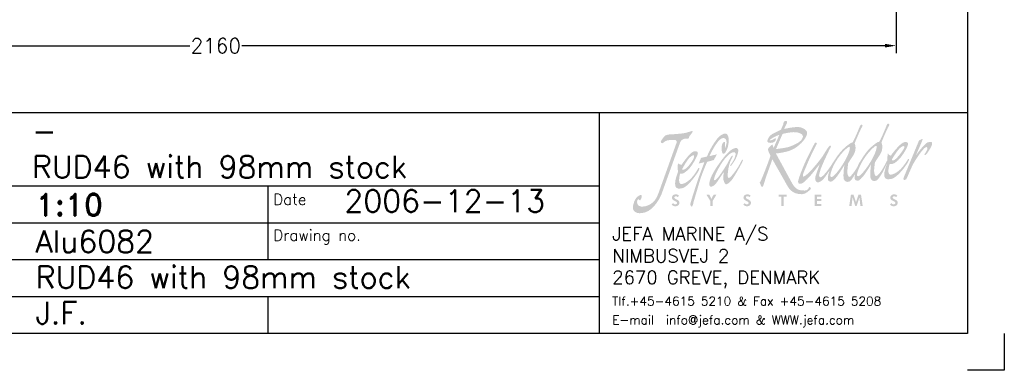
# Model space of a CAD drawing. Header units: millimetres. Extents: x -20098 to -16918, y -36937 to -34787.
# Tile 3 of 5: x -18255 to -16918, y -36937 to -36460. Entities that reach past the tile are written whole.
import ezdxf

# ---------------------------------------------------------------- set-up
doc = ezdxf.new("R2010")
doc.units = ezdxf.units.MM
doc.header["$LTSCALE"] = 25
doc.header["$PDMODE"] = 34
doc.header["$PDSIZE"] = 5
doc.layers.add('DIMS', color=7, linetype='Continuous', lineweight=15)
doc.layers.add('RAMME', color=7, linetype='Continuous')
doc.styles.add('ROMAND', font='romand')
doc.styles.add('ROMANS', font='romans')
doc.dimstyles.new('Text 20', dxfattribs={"dimtxt": 20, "dimasz": 15, "dimexe": 10, "dimexo": 0, "dimgap": 0, "dimtad": 0, "dimdsep": 46, "dimtxsty": 'ROMANS', "dimcen": 10, "dimazin": 2, "dimtfac": 0.65, "dimtofl": 0, "dimtmove": 0, "dimatfit": 0, "dimfxl": 0, "dimtolj": 1, "dimarcsym": 0})

# ---------------------------------------------------------------- blocks, each defined once
blk = doc.blocks.new('jefa rudder logo')
at = {"linetype": 'Continuous', "lineweight": 0}
h = blk.add_hatch(color=182, dxfattribs=at)
edge = h.paths.add_edge_path(flags=16)
edge.add_spline(control_points=[(28.95, 61.15), (29.14, 61.17), (28.95, 60.38), (28.38, 59.43), (28.38, 59.43), (27.82, 58.48), (27.17, 57.71), (26.92, 57.71), (26.92, 57.71), (26.68, 57.71), (26.86, 58.52), (27.42, 59.47), (27.42, 59.47), (27.98, 60.42), (28.79, 61.14), (28.95, 61.15)], knot_values=[0, 0, 0, 0, 0.25, 0.25, 0.25, 0.25, 0.5, 0.5, 0.5, 0.5, 0.75, 0.75, 0.75, 0.75, 1, 1, 1, 1], degree=3, periodic=0)
edge = h.paths.add_edge_path(flags=16)
edge.add_spline(control_points=[(29.95, 57.81), (30.2, 57.81), (30.85, 58.58), (31.41, 59.53), (31.41, 59.53), (31.98, 60.48), (32.17, 61.26), (31.98, 61.25), (31.98, 61.25), (31.82, 61.24), (31.03, 60.5), (30.47, 59.55), (30.47, 59.55), (30.32, 59.3), (29.53, 57.81), (29.95, 57.81)], knot_values=[0, 0, 0, 0, 0.25, 0.25, 0.25, 0.25, 0.5, 0.5, 0.5, 0.5, 0.75, 0.75, 0.75, 0.75, 1, 1, 1, 1], degree=3, periodic=0)
edge = h.paths.add_edge_path()
edge.add_spline(control_points=[(30.17, 59.44), (30.19, 59.47), (30.21, 59.51), (30.24, 59.56), (30.24, 59.56), (30.25, 59.59), (30.26, 59.6), (30.26, 59.6), (30.26, 59.6), (30.26, 59.6), (30.26, 59.6), (30.26, 59.6), (30.26, 59.6), (30.47, 59.95), (30.88, 60.56), (31.19, 60.88), (31.19, 60.88), (31.55, 61.25), (32.21, 61.78), (32.3, 61.69), (32.3, 61.69), (32.38, 61.59), (33.18, 63.56), (33.18, 63.56), (33.18, 63.56), (33.18, 63.56), (33.26, 63.81), (33.4, 63.75), (33.4, 63.75), (33.54, 63.68), (33.49, 63.57), (33.39, 63.43), (33.39, 63.43), (33.28, 63.29), (32.58, 61.64), (32.59, 61.62), (32.59, 61.62), (32.61, 61.61), (32.89, 60.96), (32.42, 60.24), (32.42, 60.24), (31.94, 59.53), (31.86, 59.38), (31.86, 59.38), (31.86, 59.38), (31.86, 59.38), (31.72, 58.51), (31.77, 58.23), (31.77, 58.23), (31.82, 57.96), (31.91, 57.78), (32.05, 57.85), (32.05, 57.85), (32.48, 58.06), (33.04, 59.22), (33.27, 59.65), (33.27, 59.65), (33.24, 59.9), (33.28, 60.12), (33.32, 60.39), (33.32, 60.39), (33.41, 60.27), (33.48, 60.19), (33.65, 60.14), (33.65, 60.14), (33.98, 60.61), (34.62, 61.36), (34.97, 61.58), (34.97, 61.58), (35.31, 61.79), (35.66, 61.7), (35.6, 61.41), (35.6, 61.41), (35.49, 60.85), (34.3, 58.95), (33.53, 59.19), (33.53, 59.19), (33.45, 59.05), (33.19, 57.98), (33.61, 57.99), (33.61, 57.99), (34.02, 58), (34.65, 58.39), (35.14, 59.06), (35.14, 59.06), (35.64, 59.73), (35.55, 59.77), (35.66, 59.77), (35.66, 59.77), (35.77, 59.78), (35.7, 59.57), (35.52, 59.28), (35.52, 59.28), (35.35, 59), (34.37, 57.6), (33.67, 57.49), (33.67, 57.49), (33, 57.36), (32.92, 57.66), (32.91, 57.99), (32.91, 57.99), (32.9, 58.29), (33.03, 58.74), (33.24, 59.26), (33.24, 59.26), (33.24, 59.26), (32.76, 58.31), (32.76, 58.31), (32.76, 58.31), (32.76, 58.31), (32.25, 57.4), (32, 57.31), (32, 57.31), (31.74, 57.22), (31.47, 57.27), (31.36, 57.59), (31.36, 57.59), (31.26, 57.9), (31.4, 59.26), (31.46, 59.22), (31.46, 59.22), (31.46, 59.22), (30.71, 57.97), (30.43, 57.69), (30.43, 57.69), (30.15, 57.41), (29.97, 57.16), (29.66, 57.37), (29.66, 57.37), (29.53, 57.45), (29.54, 57.72), (29.61, 58.05), (29.61, 58.05), (29.46, 57.78), (29.15, 57.28), (28.97, 57.21), (28.97, 57.21), (28.71, 57.12), (28.44, 57.17), (28.33, 57.49), (28.33, 57.49), (28.23, 57.8), (28.37, 59.15), (28.43, 59.12), (28.43, 59.12), (28.43, 59.12), (27.68, 57.87), (27.4, 57.59), (27.4, 57.59), (27.12, 57.31), (26.94, 57.06), (26.63, 57.26), (26.63, 57.26), (26.43, 57.4), (26.55, 57.97), (26.73, 58.48), (26.73, 58.48), (26.52, 58.15), (26.1, 57.53), (25.91, 57.37), (25.91, 57.37), (25.65, 57.15), (25.46, 57.09), (25.32, 57.13), (25.32, 57.13), (25.16, 57.18), (25.03, 57.48), (25.12, 57.77), (25.12, 57.77), (25.21, 58.06), (25.62, 59.21), (25.62, 59.21), (25.62, 59.21), (25.62, 59.21), (24.73, 58.05), (24.42, 57.72), (24.42, 57.72), (24.11, 57.39), (23.82, 57.11), (23.66, 57.03), (23.66, 57.03), (23.5, 56.95), (23.1, 56.84), (23.16, 57.23), (23.16, 57.23), (23.22, 57.62), (23.71, 58.82), (23.91, 59.28), (23.91, 59.28), (24.1, 59.73), (24.83, 61.17), (24.94, 61.36), (24.94, 61.36), (25.03, 61.52), (25.11, 61.79), (25.29, 61.51), (25.29, 61.51), (25.29, 61.51), (24.63, 60.24), (24.27, 59.38), (24.27, 59.38), (23.91, 58.51), (23.75, 58.16), (23.72, 58.02), (23.72, 58.02), (23.7, 57.88), (23.67, 57.75), (23.76, 57.77), (23.76, 57.77), (24.24, 57.87), (25.45, 59.42), (25.77, 59.84), (25.77, 59.84), (26.06, 60.24), (26.42, 60.88), (26.48, 60.94), (26.48, 60.94), (26.61, 61.1), (26.73, 61.36), (26.83, 61.27), (26.83, 61.27), (26.93, 61.2), (26.84, 61.07), (26.75, 60.91), (26.75, 60.91), (26.66, 60.75), (25.81, 58.96), (25.69, 58.53), (25.69, 58.53), (25.58, 58.13), (25.51, 57.96), (25.55, 57.83), (25.55, 57.83), (25.59, 57.7), (25.68, 57.56), (26.04, 57.92), (26.04, 57.92), (26.88, 58.79), (27.34, 59.93), (28.16, 60.78), (28.16, 60.78), (28.52, 61.15), (29.18, 61.68), (29.27, 61.59), (29.27, 61.59), (29.35, 61.5), (30.15, 63.46), (30.15, 63.46), (30.15, 63.46), (30.15, 63.46), (30.23, 63.71), (30.37, 63.65), (30.37, 63.65), (30.51, 63.58), (30.46, 63.47), (30.36, 63.33), (30.36, 63.33), (30.25, 63.19), (29.55, 61.54), (29.56, 61.52), (29.56, 61.52), (29.58, 61.51), (29.86, 60.86), (29.39, 60.14), (29.39, 60.14), (28.91, 59.43), (28.83, 59.28), (28.83, 59.28), (28.83, 59.28), (28.83, 59.28), (28.69, 58.41), (28.75, 58.12), (28.75, 58.12), (28.8, 57.84), (28.89, 57.68), (29.02, 57.75), (29.02, 57.75), (29.15, 57.82), (29.59, 58.39), (29.71, 58.6), (29.71, 58.6), (29.75, 58.66), (29.81, 58.77), (29.89, 58.91), (29.89, 58.91), (30.02, 59.23), (30.14, 59.46), (30.17, 59.44)], knot_values=[0, 0, 0, 0, 0.013889, 0.013889, 0.013889, 0.013889, 0.027778, 0.027778, 0.027778, 0.027778, 0.041667, 0.041667, 0.041667, 0.041667, 0.055556, 0.055556, 0.055556, 0.055556, 0.069444, 0.069444, 0.069444, 0.069444, 0.083333, 0.083333, 0.083333, 0.083333, 0.097222, 0.097222, 0.097222, 0.097222, 0.111111, 0.111111, 0.111111, 0.111111, 0.125, 0.125, 0.125, 0.125, 0.138889, 0.138889, 0.138889, 0.138889, 0.152778, 0.152778, 0.152778, 0.152778, 0.166667, 0.166667, 0.166667, 0.166667, 0.180556, 0.180556, 0.180556, 0.180556, 0.194444, 0.194444, 0.194444, 0.194444, 0.208333, 0.208333, 0.208333, 0.208333, 0.222222, 0.222222, 0.222222, 0.222222, 0.236111, 0.236111, 0.236111, 0.236111, 0.25, 0.25, 0.25, 0.25, 0.263889, 0.263889, 0.263889, 0.263889, 0.277778, 0.277778, 0.277778, 0.277778, 0.291667, 0.291667, 0.291667, 0.291667, 0.305556, 0.305556, 0.305556, 0.305556, 0.319444, 0.319444, 0.319444, 0.319444, 0.333333, 0.333333, 0.333333, 0.333333, 0.347222, 0.347222, 0.347222, 0.347222, 0.361111, 0.361111, 0.361111, 0.361111, 0.375, 0.375, 0.375, 0.375, 0.388889, 0.388889, 0.388889, 0.388889, 0.402778, 0.402778, 0.402778, 0.402778, 0.416667, 0.416667, 0.416667, 0.416667, 0.430556, 0.430556, 0.430556, 0.430556, 0.444444, 0.444444, 0.444444, 0.444444, 0.458333, 0.458333, 0.458333, 0.458333, 0.472222, 0.472222, 0.472222, 0.472222, 0.486111, 0.486111, 0.486111, 0.486111, 0.5, 0.5, 0.5, 0.5, 0.513889, 0.513889, 0.513889, 0.513889, 0.527778, 0.527778, 0.527778, 0.527778, 0.541667, 0.541667, 0.541667, 0.541667, 0.555556, 0.555556, 0.555556, 0.555556, 0.569444, 0.569444, 0.569444, 0.569444, 0.583333, 0.583333, 0.583333, 0.583333, 0.597222, 0.597222, 0.597222, 0.597222, 0.611111, 0.611111, 0.611111, 0.611111, 0.625, 0.625, 0.625, 0.625, 0.638889, 0.638889, 0.638889, 0.638889, 0.652778, 0.652778, 0.652778, 0.652778, 0.666667, 0.666667, 0.666667, 0.666667, 0.680556, 0.680556, 0.680556, 0.680556, 0.694444, 0.694444, 0.694444, 0.694444, 0.708333, 0.708333, 0.708333, 0.708333, 0.722222, 0.722222, 0.722222, 0.722222, 0.736111, 0.736111, 0.736111, 0.736111, 0.75, 0.75, 0.75, 0.75, 0.763889, 0.763889, 0.763889, 0.763889, 0.777778, 0.777778, 0.777778, 0.777778, 0.791667, 0.791667, 0.791667, 0.791667, 0.805556, 0.805556, 0.805556, 0.805556, 0.819444, 0.819444, 0.819444, 0.819444, 0.833333, 0.833333, 0.833333, 0.833333, 0.847222, 0.847222, 0.847222, 0.847222, 0.861111, 0.861111, 0.861111, 0.861111, 0.875, 0.875, 0.875, 0.875, 0.888889, 0.888889, 0.888889, 0.888889, 0.902778, 0.902778, 0.902778, 0.902778, 0.916667, 0.916667, 0.916667, 0.916667, 0.930556, 0.930556, 0.930556, 0.930556, 0.944444, 0.944444, 0.944444, 0.944444, 0.958333, 0.958333, 0.958333, 0.958333, 0.972222, 0.972222, 0.972222, 0.972222, 0.986111, 0.986111, 0.986111, 0.986111, 1, 1, 1, 1], degree=3, periodic=0)
edge = h.paths.add_edge_path(flags=16)
edge.add_spline(control_points=[(33.76, 59.68), (33.76, 59.68), (34.34, 60.7), (34.68, 61), (34.68, 61), (35.02, 61.3), (35.27, 61.33), (35.16, 61), (35.16, 61), (35.1, 60.83), (33.98, 59.18), (33.76, 59.68)], knot_values=[0, 0, 0, 0, 0.333333, 0.333333, 0.333333, 0.333333, 0.666667, 0.666667, 0.666667, 0.666667, 1, 1, 1, 1], degree=3, periodic=0)
edge = h.paths.add_edge_path()
edge.add_spline(control_points=[(21.22, 63.07), (21.22, 63.07), (21.49, 63.7), (21.49, 63.7), (21.49, 63.7), (21.49, 63.7), (21.5, 63.85), (21.54, 63.94), (21.54, 63.94), (21.59, 64.02), (21.74, 64.11), (21.8, 64.08), (21.8, 64.08), (21.86, 64.05), (21.98, 63.96), (21.9, 63.83), (21.9, 63.83), (21.82, 63.69), (21.58, 63.16), (21.58, 63.16), (21.58, 63.16), (21.58, 63.16), (22.98, 63.51), (23.49, 63.33), (23.49, 63.33), (24, 63.14), (24.37, 62.92), (24.07, 62.3), (24.07, 62.3), (23.76, 61.67), (22.93, 60.91), (22.08, 60.66), (22.08, 60.66), (21.22, 60.42), (20.65, 60.39), (20.65, 60.39), (20.65, 60.39), (20.65, 60.39), (22.46, 57.06), (22.46, 57.06), (22.46, 57.06), (22.87, 56.31), (23.26, 56.25), (23.51, 56.22), (23.51, 56.22), (23.78, 56.19), (24.11, 56.15), (24.26, 56.32), (24.26, 56.32), (24.36, 56.43), (24.36, 56.58), (24.45, 56.59), (24.45, 56.59), (24.53, 56.6), (24.68, 56.47), (24.57, 56.34), (24.57, 56.34), (24.47, 56.22), (24.02, 55.78), (23.63, 55.78), (23.63, 55.78), (23.24, 55.78), (22.47, 55.81), (21.98, 56.67), (21.98, 56.67), (21.98, 56.67), (20.25, 59.73), (20.25, 59.73), (20.25, 59.73), (20.25, 59.73), (19.48, 57.57), (19.48, 57.57), (19.48, 57.57), (19.48, 57.57), (19.32, 57.01), (19.26, 56.84), (19.26, 56.84), (19.2, 56.66), (19.12, 56.57), (19.04, 56.62), (19.04, 56.62), (18.96, 56.66), (18.92, 56.91), (18.87, 56.97), (18.87, 56.97), (18.82, 57.03), (18.77, 57.13), (18.86, 57.16), (18.86, 57.16), (18.96, 57.19), (20.08, 60.14), (20.04, 60.17), (20.04, 60.17), (19.98, 60.21), (19.7, 60.84), (19.74, 60.89), (19.74, 60.89), (19.89, 61.09), (20.06, 61.28), (20.26, 61.41), (20.26, 61.41), (20.29, 61.28), (20.34, 61.15), (20.4, 61.02), (20.4, 61.02), (20.4, 61.02), (21.04, 62.5), (21.04, 62.5), (21.04, 62.5), (21.04, 62.5), (20.52, 62.31), (20.36, 62.2), (20.36, 62.2), (20.2, 62.09), (19.93, 61.93), (19.94, 61.88), (19.94, 61.88), (19.96, 61.83), (20.21, 61.9), (20.35, 61.98), (20.35, 61.98), (20.5, 62.07), (20.63, 62.18), (20.65, 62.06), (20.65, 62.06), (20.66, 61.94), (20.58, 61.66), (20.25, 61.61), (20.25, 61.61), (19.92, 61.56), (19.73, 61.6), (19.69, 61.74), (19.69, 61.74), (19.65, 61.89), (19.85, 62.37), (20.22, 62.58), (20.22, 62.58), (20.6, 62.78), (21.22, 63.07), (21.22, 63.07)], knot_values=[0, 0, 0, 0, 0.028571, 0.028571, 0.028571, 0.028571, 0.057143, 0.057143, 0.057143, 0.057143, 0.085714, 0.085714, 0.085714, 0.085714, 0.114286, 0.114286, 0.114286, 0.114286, 0.142857, 0.142857, 0.142857, 0.142857, 0.171429, 0.171429, 0.171429, 0.171429, 0.2, 0.2, 0.2, 0.2, 0.228571, 0.228571, 0.228571, 0.228571, 0.257143, 0.257143, 0.257143, 0.257143, 0.285714, 0.285714, 0.285714, 0.285714, 0.314286, 0.314286, 0.314286, 0.314286, 0.342857, 0.342857, 0.342857, 0.342857, 0.371429, 0.371429, 0.371429, 0.371429, 0.4, 0.4, 0.4, 0.4, 0.428571, 0.428571, 0.428571, 0.428571, 0.457143, 0.457143, 0.457143, 0.457143, 0.485714, 0.485714, 0.485714, 0.485714, 0.514286, 0.514286, 0.514286, 0.514286, 0.542857, 0.542857, 0.542857, 0.542857, 0.571429, 0.571429, 0.571429, 0.571429, 0.6, 0.6, 0.6, 0.6, 0.628571, 0.628571, 0.628571, 0.628571, 0.657143, 0.657143, 0.657143, 0.657143, 0.685714, 0.685714, 0.685714, 0.685714, 0.714286, 0.714286, 0.714286, 0.714286, 0.742857, 0.742857, 0.742857, 0.742857, 0.771429, 0.771429, 0.771429, 0.771429, 0.8, 0.8, 0.8, 0.8, 0.828571, 0.828571, 0.828571, 0.828571, 0.857143, 0.857143, 0.857143, 0.857143, 0.885714, 0.885714, 0.885714, 0.885714, 0.914286, 0.914286, 0.914286, 0.914286, 0.942857, 0.942857, 0.942857, 0.942857, 0.971429, 0.971429, 0.971429, 0.971429, 1, 1, 1, 1], degree=3, periodic=0)
edge = h.paths.add_edge_path(flags=16)
edge.add_spline(control_points=[(20.66, 60.88), (20.66, 60.88), (21.4, 62.59), (21.4, 62.59), (21.4, 62.59), (21.41, 62.62), (22.63, 62.91), (23.11, 62.76), (23.11, 62.76), (23.59, 62.61), (23.86, 62.47), (23.61, 62.02), (23.61, 62.02), (23.36, 61.57), (22.26, 61.15), (21.92, 61.08), (21.92, 61.08), (21.57, 61), (20.66, 60.88), (20.66, 60.88)], knot_values=[0, 0, 0, 0, 0.2, 0.2, 0.2, 0.2, 0.4, 0.4, 0.4, 0.4, 0.6, 0.6, 0.6, 0.6, 0.8, 0.8, 0.8, 0.8, 1, 1, 1, 1], degree=3, periodic=0)
edge = h.paths.add_edge_path()
edge.add_spline(control_points=[(35.1, 57.64), (35.1, 57.64), (36.84, 61.85), (36.84, 61.85), (36.84, 61.85), (36.84, 61.85), (37.15, 62.02), (37.15, 62.02), (37.15, 62.02), (37.15, 62.02), (37.29, 62.1), (37.25, 61.96), (37.25, 61.96), (37.21, 61.81), (36.48, 60.16), (36.48, 60.16), (36.48, 60.16), (36.48, 60.16), (37.44, 61.49), (37.79, 61.63), (37.79, 61.63), (38.16, 61.77), (38.4, 61.75), (38.32, 61.42), (38.32, 61.42), (38.24, 61.09), (37.69, 60.27), (37.6, 60.23), (37.6, 60.23), (37.51, 60.18), (37.44, 60.28), (37.44, 60.28), (37.44, 60.28), (37.44, 60.28), (37.63, 60.53), (37.68, 60.65), (37.68, 60.65), (37.73, 60.75), (37.82, 60.94), (37.8, 61.02), (37.8, 61.02), (37.63, 61.67), (36.16, 59.2), (36.11, 59.07), (36.11, 59.07), (36.11, 59.07), (35.44, 57.54), (35.44, 57.54), (35.44, 57.54), (35.37, 57.4), (35.17, 57.37), (35.12, 57.4), (35.12, 57.4), (35.06, 57.43), (35.07, 57.57), (35.1, 57.64)], knot_values=[0, 0, 0, 0, 0.071429, 0.071429, 0.071429, 0.071429, 0.142857, 0.142857, 0.142857, 0.142857, 0.214286, 0.214286, 0.214286, 0.214286, 0.285714, 0.285714, 0.285714, 0.285714, 0.357143, 0.357143, 0.357143, 0.357143, 0.428571, 0.428571, 0.428571, 0.428571, 0.5, 0.5, 0.5, 0.5, 0.571429, 0.571429, 0.571429, 0.571429, 0.642857, 0.642857, 0.642857, 0.642857, 0.714286, 0.714286, 0.714286, 0.714286, 0.785714, 0.785714, 0.785714, 0.785714, 0.857143, 0.857143, 0.857143, 0.857143, 0.928571, 0.928571, 0.928571, 0.928571, 1, 1, 1, 1], degree=3, periodic=0)
edge = h.paths.add_edge_path()
edge.add_spline(control_points=[(15.66, 59.3), (15.95, 59.7), (16.32, 60.53), (15.9, 60.53), (15.9, 60.53), (15.68, 60.54), (15.15, 60.31), (14.43, 59.16), (14.43, 59.16), (13.73, 58.01), (13.69, 57.64), (13.66, 57.51), (13.66, 57.51), (13.62, 57.38), (13.7, 57.26), (13.94, 57.49), (13.94, 57.49), (14.19, 57.72), (14.87, 58.76), (15.08, 59.11), (15.08, 59.11), (15.33, 59.52), (15.62, 60.24), (15.75, 60.12), (15.75, 60.12), (15.8, 60.06), (15.7, 59.89), (15.56, 59.63), (15.56, 59.63), (15.28, 59.1), (15.01, 57.4), (15.38, 57.63), (15.38, 57.63), (15.69, 57.82), (16.26, 58.64), (16.47, 59.02), (16.47, 59.02), (16.68, 59.4), (16.78, 59.6), (16.78, 59.6), (16.78, 59.6), (16.78, 59.6), (17.01, 59.88), (16.91, 59.57), (16.91, 59.57), (16.8, 59.26), (15.86, 57.61), (15.64, 57.36), (15.64, 57.36), (15.41, 57.1), (15.13, 56.87), (14.99, 56.9), (14.99, 56.9), (14.84, 56.93), (14.69, 57.34), (14.7, 57.63), (14.7, 57.63), (14.72, 57.92), (14.74, 58.28), (14.74, 58.28), (14.74, 58.28), (14.74, 58.28), (14.19, 57.42), (13.91, 57.04), (13.91, 57.04), (13.64, 56.65), (13.22, 56.5), (13.15, 56.73), (13.15, 56.73), (13.09, 56.95), (13.07, 57.5), (13.88, 58.73), (13.88, 58.73), (14.69, 59.96), (15.35, 60.7), (15.77, 60.9), (15.77, 60.9), (16.19, 61.1), (16.36, 61.01), (16.39, 60.78), (16.39, 60.78), (16.43, 60.55), (16.23, 59.95), (15.94, 59.5), (15.94, 59.5), (15.64, 59.05), (15.58, 58.97), (15.5, 58.96), (15.5, 58.96), (15.39, 58.95), (15.6, 59.22), (15.66, 59.3)], knot_values=[0, 0, 0, 0, 0.043478, 0.043478, 0.043478, 0.043478, 0.086957, 0.086957, 0.086957, 0.086957, 0.130435, 0.130435, 0.130435, 0.130435, 0.173913, 0.173913, 0.173913, 0.173913, 0.217391, 0.217391, 0.217391, 0.217391, 0.26087, 0.26087, 0.26087, 0.26087, 0.304348, 0.304348, 0.304348, 0.304348, 0.347826, 0.347826, 0.347826, 0.347826, 0.391304, 0.391304, 0.391304, 0.391304, 0.434783, 0.434783, 0.434783, 0.434783, 0.478261, 0.478261, 0.478261, 0.478261, 0.521739, 0.521739, 0.521739, 0.521739, 0.565217, 0.565217, 0.565217, 0.565217, 0.608696, 0.608696, 0.608696, 0.608696, 0.652174, 0.652174, 0.652174, 0.652174, 0.695652, 0.695652, 0.695652, 0.695652, 0.73913, 0.73913, 0.73913, 0.73913, 0.782609, 0.782609, 0.782609, 0.782609, 0.826087, 0.826087, 0.826087, 0.826087, 0.869565, 0.869565, 0.869565, 0.869565, 0.913043, 0.913043, 0.913043, 0.913043, 0.956522, 0.956522, 0.956522, 0.956522, 1, 1, 1, 1], degree=3, periodic=0)
edge = h.paths.add_edge_path()
edge.add_spline(control_points=[(12.85, 60.04), (13.2, 60.9), (13.7, 61.67), (14, 62.04), (14, 62.04), (14.29, 62.42), (14.81, 62.77), (15.09, 62.59), (15.09, 62.59), (15.37, 62.4), (15.38, 61.54), (15.15, 60.94), (15.15, 60.94), (14.91, 60.34), (14.8, 60.37), (14.69, 60.35), (14.69, 60.35), (14.57, 60.33), (14.47, 60.85), (14.5, 61.1), (14.5, 61.1), (14.54, 61.36), (14.61, 61.63), (14.78, 61.69), (14.78, 61.69), (14.95, 61.74), (14.91, 61.56), (14.88, 61.36), (14.88, 61.36), (14.86, 61.16), (14.9, 60.98), (14.9, 60.98), (14.9, 60.98), (14.9, 60.98), (15.13, 61.52), (15.06, 61.82), (15.06, 61.82), (14.99, 62.12), (14.66, 62.33), (14.19, 61.83), (14.19, 61.83), (13.73, 61.32), (13.37, 60.56), (13.13, 60.09), (13.13, 60.09), (13.13, 60.09), (13.98, 60.29), (13.98, 60.29), (13.98, 60.29), (13.98, 60.29), (13.62, 59.64), (13.62, 59.64), (13.62, 59.64), (13.62, 59.64), (12.88, 59.45), (12.88, 59.45), (12.88, 59.45), (12.88, 59.45), (12.27, 58.12), (11.96, 57.01), (11.96, 57.01), (11.64, 55.9), (11.32, 54.88), (11.3, 54.74), (11.3, 54.74), (11.29, 54.59), (11.2, 54.36), (11.11, 54.38), (11.11, 54.38), (11.02, 54.4), (10.96, 54.53), (10.98, 54.71), (10.98, 54.71), (11, 54.9), (11.73, 57.12), (11.81, 57.38), (11.81, 57.38), (11.89, 57.64), (12.56, 59.4), (12.56, 59.4), (12.56, 59.4), (12.56, 59.4), (11.92, 59.25), (11.92, 59.25), (11.92, 59.25), (11.92, 59.25), (12.18, 59.89), (12.18, 59.89), (12.18, 59.89), (12.18, 59.89), (12.85, 60.04), (12.85, 60.04)], knot_values=[0, 0, 0, 0, 0.043478, 0.043478, 0.043478, 0.043478, 0.086957, 0.086957, 0.086957, 0.086957, 0.130435, 0.130435, 0.130435, 0.130435, 0.173913, 0.173913, 0.173913, 0.173913, 0.217391, 0.217391, 0.217391, 0.217391, 0.26087, 0.26087, 0.26087, 0.26087, 0.304348, 0.304348, 0.304348, 0.304348, 0.347826, 0.347826, 0.347826, 0.347826, 0.391304, 0.391304, 0.391304, 0.391304, 0.434783, 0.434783, 0.434783, 0.434783, 0.478261, 0.478261, 0.478261, 0.478261, 0.521739, 0.521739, 0.521739, 0.521739, 0.565217, 0.565217, 0.565217, 0.565217, 0.608696, 0.608696, 0.608696, 0.608696, 0.652174, 0.652174, 0.652174, 0.652174, 0.695652, 0.695652, 0.695652, 0.695652, 0.73913, 0.73913, 0.73913, 0.73913, 0.782609, 0.782609, 0.782609, 0.782609, 0.826087, 0.826087, 0.826087, 0.826087, 0.869565, 0.869565, 0.869565, 0.869565, 0.913043, 0.913043, 0.913043, 0.913043, 0.956522, 0.956522, 0.956522, 0.956522, 1, 1, 1, 1], degree=3, periodic=0)
edge = h.paths.add_edge_path()
edge.add_spline(control_points=[(9.58, 59.3), (9.66, 59.18), (9.8, 59.14), (9.97, 59.1), (9.97, 59.1), (10.29, 59.57), (10.84, 60.3), (11.18, 60.53), (11.18, 60.53), (11.51, 60.75), (11.87, 60.67), (11.82, 60.38), (11.82, 60.38), (11.77, 60.08), (11.12, 58.84), (10.6, 58.44), (10.6, 58.44), (10.35, 58.25), (10.16, 58.03), (9.83, 58.12), (9.83, 58.12), (9.75, 57.98), (9.53, 56.92), (9.95, 56.93), (9.95, 56.93), (10.36, 56.95), (10.97, 57.36), (11.44, 58.04), (11.44, 58.04), (11.91, 58.71), (11.83, 58.75), (11.94, 58.76), (11.94, 58.76), (12.04, 58.77), (11.99, 58.55), (11.82, 58.27), (11.82, 58.27), (11.64, 57.99), (10.69, 56.58), (10.03, 56.44), (10.03, 56.44), (9.36, 56.29), (9.27, 56.58), (9.25, 56.91), (9.25, 56.91), (9.23, 57.24), (9.36, 57.75), (9.59, 58.33), (9.59, 58.33), (9.5, 58.67), (9.53, 58.95), (9.58, 59.3)], knot_values=[0, 0, 0, 0, 0.076923, 0.076923, 0.076923, 0.076923, 0.153846, 0.153846, 0.153846, 0.153846, 0.230769, 0.230769, 0.230769, 0.230769, 0.307692, 0.307692, 0.307692, 0.307692, 0.384615, 0.384615, 0.384615, 0.384615, 0.461538, 0.461538, 0.461538, 0.461538, 0.538462, 0.538462, 0.538462, 0.538462, 0.615385, 0.615385, 0.615385, 0.615385, 0.692308, 0.692308, 0.692308, 0.692308, 0.769231, 0.769231, 0.769231, 0.769231, 0.846154, 0.846154, 0.846154, 0.846154, 0.923077, 0.923077, 0.923077, 0.923077, 1, 1, 1, 1], degree=3, periodic=0)
edge = h.paths.add_edge_path(flags=16)
edge.add_spline(control_points=[(10.04, 58.61), (10.04, 58.61), (10.58, 59.64), (10.91, 59.94), (10.91, 59.94), (11.24, 60.25), (11.49, 60.29), (11.39, 59.96), (11.39, 59.96), (11.3, 59.62), (10.7, 58.84), (10.46, 58.68), (10.46, 58.68), (10.27, 58.55), (10.1, 58.48), (10.04, 58.61)], knot_values=[0, 0, 0, 0, 0.25, 0.25, 0.25, 0.25, 0.5, 0.5, 0.5, 0.5, 0.75, 0.75, 0.75, 0.75, 1, 1, 1, 1], degree=3, periodic=0)
edge = h.paths.add_edge_path()
edge.add_spline(control_points=[(9.22, 61.93), (8.86, 61.89), (8.44, 61.96), (8.13, 61.77), (8.13, 61.77), (7.97, 61.68), (7.89, 61.56), (7.81, 61.55), (7.81, 61.55), (7.73, 61.54), (7.56, 61.67), (7.65, 61.79), (7.65, 61.79), (7.73, 61.92), (7.97, 62.3), (8.13, 62.41), (8.13, 62.41), (8.3, 62.51), (8.53, 62.54), (8.74, 62.55), (8.74, 62.55), (8.94, 62.55), (10.03, 62.63), (10.39, 62.71), (10.39, 62.71), (10.76, 62.8), (11.1, 62.92), (11.1, 62.92), (11.1, 62.92), (11.1, 62.92), (11.23, 63.01), (11.23, 62.87), (11.23, 62.87), (11.23, 62.73), (10.87, 62.39), (10.83, 62.27), (10.83, 62.27), (10.78, 62.15), (10.84, 62.04), (10.62, 62.08), (10.62, 62.08), (10.39, 62.11), (9.94, 62), (9.83, 61.68), (9.83, 61.68), (9.83, 61.68), (7.71, 55.78), (7.71, 55.78), (7.71, 55.78), (7.6, 55.46), (6.87, 54.01), (5.83, 53.71), (5.83, 53.71), (4.79, 53.42), (4.47, 53.92), (4.47, 54.26), (4.47, 54.26), (4.47, 54.6), (4.69, 55.24), (4.93, 55.45), (4.93, 55.45), (5.17, 55.67), (5.5, 55.8), (5.48, 55.55), (5.48, 55.55), (5.46, 55.31), (5.29, 54.96), (5.2, 55.11), (5.2, 55.11), (5.11, 55.27), (5.03, 55.21), (4.97, 55.06), (4.97, 55.06), (4.91, 54.92), (4.9, 54.41), (5.41, 54.38), (5.41, 54.38), (5.92, 54.34), (6.9, 54.58), (7.33, 55.79), (7.33, 55.79), (7.33, 55.79), (9.44, 61.68), (9.44, 61.68), (9.44, 61.68), (9.5, 61.83), (9.22, 61.93), (9.22, 61.93)], knot_values=[0, 0, 0, 0, 0.045455, 0.045455, 0.045455, 0.045455, 0.090909, 0.090909, 0.090909, 0.090909, 0.136364, 0.136364, 0.136364, 0.136364, 0.181818, 0.181818, 0.181818, 0.181818, 0.227273, 0.227273, 0.227273, 0.227273, 0.272727, 0.272727, 0.272727, 0.272727, 0.318182, 0.318182, 0.318182, 0.318182, 0.363636, 0.363636, 0.363636, 0.363636, 0.409091, 0.409091, 0.409091, 0.409091, 0.454545, 0.454545, 0.454545, 0.454545, 0.5, 0.5, 0.5, 0.5, 0.545455, 0.545455, 0.545455, 0.545455, 0.590909, 0.590909, 0.590909, 0.590909, 0.636364, 0.636364, 0.636364, 0.636364, 0.681818, 0.681818, 0.681818, 0.681818, 0.727273, 0.727273, 0.727273, 0.727273, 0.772727, 0.772727, 0.772727, 0.772727, 0.818182, 0.818182, 0.818182, 0.818182, 0.863636, 0.863636, 0.863636, 0.863636, 0.909091, 0.909091, 0.909091, 0.909091, 0.954545, 0.954545, 0.954545, 0.954545, 1, 1, 1, 1], degree=3, periodic=0)
h = blk.add_hatch(color=8, dxfattribs=at)
edge = h.paths.add_edge_path()
edge.add_spline(control_points=[(33.57, 54.61), (33.57, 54.61), (33.73, 54.78), (33.73, 54.78), (33.73, 54.78), (33.75, 54.73), (33.78, 54.7), (33.82, 54.67), (33.82, 54.67), (33.86, 54.64), (33.91, 54.63), (33.96, 54.63), (33.96, 54.63), (34.03, 54.63), (34.08, 54.65), (34.11, 54.68), (34.11, 54.68), (34.15, 54.71), (34.17, 54.75), (34.17, 54.8), (34.17, 54.8), (34.17, 54.86), (34.11, 54.92), (33.99, 54.98), (33.99, 54.98), (33.94, 55), (33.91, 55.01), (33.89, 55.03), (33.89, 55.03), (33.78, 55.08), (33.7, 55.14), (33.66, 55.2), (33.66, 55.2), (33.61, 55.25), (33.59, 55.32), (33.59, 55.4), (33.59, 55.4), (33.59, 55.5), (33.63, 55.59), (33.72, 55.66), (33.72, 55.66), (33.8, 55.73), (33.91, 55.76), (34.04, 55.76), (34.04, 55.76), (34.12, 55.76), (34.19, 55.75), (34.24, 55.72), (34.24, 55.72), (34.3, 55.69), (34.35, 55.65), (34.39, 55.59), (34.39, 55.59), (34.39, 55.59), (34.23, 55.44), (34.23, 55.44), (34.23, 55.44), (34.21, 55.47), (34.19, 55.5), (34.16, 55.52), (34.16, 55.52), (34.12, 55.54), (34.08, 55.55), (34.04, 55.55), (34.04, 55.55), (33.99, 55.55), (33.94, 55.53), (33.91, 55.51), (33.91, 55.51), (33.88, 55.48), (33.86, 55.44), (33.86, 55.4), (33.86, 55.4), (33.86, 55.33), (33.92, 55.27), (34.06, 55.21), (34.06, 55.21), (34.08, 55.2), (34.1, 55.2), (34.12, 55.19), (34.12, 55.19), (34.22, 55.14), (34.31, 55.08), (34.36, 55.02), (34.36, 55.02), (34.41, 54.96), (34.43, 54.89), (34.43, 54.81), (34.43, 54.81), (34.43, 54.69), (34.39, 54.59), (34.31, 54.52), (34.31, 54.52), (34.23, 54.45), (34.12, 54.41), (33.98, 54.41), (33.98, 54.41), (33.88, 54.41), (33.8, 54.43), (33.73, 54.47), (33.73, 54.47), (33.66, 54.5), (33.61, 54.55), (33.57, 54.61)], knot_values=[0, 0, 0, 0, 0.038462, 0.038462, 0.038462, 0.038462, 0.076923, 0.076923, 0.076923, 0.076923, 0.115385, 0.115385, 0.115385, 0.115385, 0.153846, 0.153846, 0.153846, 0.153846, 0.192308, 0.192308, 0.192308, 0.192308, 0.230769, 0.230769, 0.230769, 0.230769, 0.269231, 0.269231, 0.269231, 0.269231, 0.307692, 0.307692, 0.307692, 0.307692, 0.346154, 0.346154, 0.346154, 0.346154, 0.384615, 0.384615, 0.384615, 0.384615, 0.423077, 0.423077, 0.423077, 0.423077, 0.461538, 0.461538, 0.461538, 0.461538, 0.5, 0.5, 0.5, 0.5, 0.538462, 0.538462, 0.538462, 0.538462, 0.576923, 0.576923, 0.576923, 0.576923, 0.615385, 0.615385, 0.615385, 0.615385, 0.653846, 0.653846, 0.653846, 0.653846, 0.692308, 0.692308, 0.692308, 0.692308, 0.730769, 0.730769, 0.730769, 0.730769, 0.769231, 0.769231, 0.769231, 0.769231, 0.807692, 0.807692, 0.807692, 0.807692, 0.846154, 0.846154, 0.846154, 0.846154, 0.884615, 0.884615, 0.884615, 0.884615, 0.923077, 0.923077, 0.923077, 0.923077, 0.961538, 0.961538, 0.961538, 0.961538, 1, 1, 1, 1], degree=3, periodic=0)
edge = h.paths.add_edge_path()
edge.add_spline(control_points=[(28.95, 54.45), (28.95, 54.45), (29.14, 55.73), (29.14, 55.73), (29.14, 55.73), (29.14, 55.73), (29.43, 55.73), (29.43, 55.73), (29.43, 55.73), (29.43, 55.73), (29.68, 54.97), (29.68, 54.97), (29.68, 54.97), (29.68, 54.96), (29.69, 54.94), (29.7, 54.9), (29.7, 54.9), (29.7, 54.87), (29.71, 54.84), (29.71, 54.8), (29.71, 54.8), (29.72, 54.84), (29.72, 54.88), (29.73, 54.91), (29.73, 54.91), (29.73, 54.94), (29.74, 54.96), (29.75, 54.98), (29.75, 54.98), (29.75, 54.98), (29.99, 55.73), (29.99, 55.73), (29.99, 55.73), (29.99, 55.73), (30.28, 55.73), (30.28, 55.73), (30.28, 55.73), (30.28, 55.73), (30.47, 54.45), (30.47, 54.45), (30.47, 54.45), (30.47, 54.45), (30.21, 54.45), (30.21, 54.45), (30.21, 54.45), (30.21, 54.45), (30.12, 55.22), (30.12, 55.22), (30.12, 55.22), (30.11, 55.28), (30.11, 55.32), (30.11, 55.35), (30.11, 55.35), (30.1, 55.38), (30.1, 55.41), (30.1, 55.43), (30.1, 55.43), (30.1, 55.44), (30.1, 55.45), (30.1, 55.46), (30.1, 55.46), (30.1, 55.47), (30.1, 55.47), (30.1, 55.48), (30.1, 55.48), (30.1, 55.43), (30.09, 55.38), (30.08, 55.35), (30.08, 55.35), (30.07, 55.31), (30.07, 55.29), (30.06, 55.27), (30.06, 55.27), (30.06, 55.27), (29.79, 54.45), (29.79, 54.45), (29.79, 54.45), (29.79, 54.45), (29.63, 54.45), (29.63, 54.45), (29.63, 54.45), (29.63, 54.45), (29.37, 55.27), (29.37, 55.27), (29.37, 55.27), (29.36, 55.27), (29.36, 55.3), (29.35, 55.33), (29.35, 55.33), (29.34, 55.36), (29.33, 55.41), (29.32, 55.48), (29.32, 55.48), (29.32, 55.48), (29.32, 55.44), (29.32, 55.44), (29.32, 55.44), (29.32, 55.38), (29.31, 55.31), (29.3, 55.22), (29.3, 55.22), (29.3, 55.22), (29.3, 55.22), (29.3, 55.22), (29.3, 55.22), (29.3, 55.22), (29.21, 54.45), (29.21, 54.45), (29.21, 54.45), (29.21, 54.45), (28.95, 54.45), (28.95, 54.45)], knot_values=[0, 0, 0, 0, 0.035714, 0.035714, 0.035714, 0.035714, 0.071429, 0.071429, 0.071429, 0.071429, 0.107143, 0.107143, 0.107143, 0.107143, 0.142857, 0.142857, 0.142857, 0.142857, 0.178571, 0.178571, 0.178571, 0.178571, 0.214286, 0.214286, 0.214286, 0.214286, 0.25, 0.25, 0.25, 0.25, 0.285714, 0.285714, 0.285714, 0.285714, 0.321429, 0.321429, 0.321429, 0.321429, 0.357143, 0.357143, 0.357143, 0.357143, 0.392857, 0.392857, 0.392857, 0.392857, 0.428571, 0.428571, 0.428571, 0.428571, 0.464286, 0.464286, 0.464286, 0.464286, 0.5, 0.5, 0.5, 0.5, 0.535714, 0.535714, 0.535714, 0.535714, 0.571429, 0.571429, 0.571429, 0.571429, 0.607143, 0.607143, 0.607143, 0.607143, 0.642857, 0.642857, 0.642857, 0.642857, 0.678571, 0.678571, 0.678571, 0.678571, 0.714286, 0.714286, 0.714286, 0.714286, 0.75, 0.75, 0.75, 0.75, 0.785714, 0.785714, 0.785714, 0.785714, 0.821429, 0.821429, 0.821429, 0.821429, 0.857143, 0.857143, 0.857143, 0.857143, 0.892857, 0.892857, 0.892857, 0.892857, 0.928571, 0.928571, 0.928571, 0.928571, 0.964286, 0.964286, 0.964286, 0.964286, 1, 1, 1, 1], degree=3, periodic=0)
edge = h.paths.add_edge_path()
edge.add_spline(control_points=[(25.03, 54.45), (25.03, 54.45), (25.03, 55.73), (25.03, 55.73), (25.03, 55.73), (25.03, 55.73), (25.79, 55.73), (25.79, 55.73), (25.79, 55.73), (25.79, 55.73), (25.79, 55.5), (25.79, 55.5), (25.79, 55.5), (25.79, 55.5), (25.31, 55.5), (25.31, 55.5), (25.31, 55.5), (25.31, 55.5), (25.31, 55.23), (25.31, 55.23), (25.31, 55.23), (25.31, 55.23), (25.79, 55.23), (25.79, 55.23), (25.79, 55.23), (25.79, 55.23), (25.79, 55), (25.79, 55), (25.79, 55), (25.79, 55), (25.31, 55), (25.31, 55), (25.31, 55), (25.31, 55), (25.31, 54.68), (25.31, 54.68), (25.31, 54.68), (25.31, 54.68), (25.79, 54.68), (25.79, 54.68), (25.79, 54.68), (25.79, 54.68), (25.79, 54.45), (25.79, 54.45), (25.79, 54.45), (25.79, 54.45), (25.03, 54.45), (25.03, 54.45)], knot_values=[0, 0, 0, 0, 0.083333, 0.083333, 0.083333, 0.083333, 0.166667, 0.166667, 0.166667, 0.166667, 0.25, 0.25, 0.25, 0.25, 0.333333, 0.333333, 0.333333, 0.333333, 0.416667, 0.416667, 0.416667, 0.416667, 0.5, 0.5, 0.5, 0.5, 0.583333, 0.583333, 0.583333, 0.583333, 0.666667, 0.666667, 0.666667, 0.666667, 0.75, 0.75, 0.75, 0.75, 0.833333, 0.833333, 0.833333, 0.833333, 0.916667, 0.916667, 0.916667, 0.916667, 1, 1, 1, 1], degree=3, periodic=0)
edge = h.paths.add_edge_path()
edge.add_spline(control_points=[(21.54, 55.5), (21.54, 55.5), (21.54, 54.45), (21.54, 54.45), (21.54, 54.45), (21.54, 54.45), (21.26, 54.45), (21.26, 54.45), (21.26, 54.45), (21.26, 54.45), (21.26, 55.5), (21.26, 55.5), (21.26, 55.5), (21.26, 55.5), (20.95, 55.5), (20.95, 55.5), (20.95, 55.5), (20.95, 55.5), (20.95, 55.73), (20.95, 55.73), (20.95, 55.73), (20.95, 55.73), (21.85, 55.73), (21.85, 55.73), (21.85, 55.73), (21.85, 55.73), (21.85, 55.5), (21.85, 55.5), (21.85, 55.5), (21.85, 55.5), (21.54, 55.5), (21.54, 55.5)], knot_values=[0, 0, 0, 0, 0.125, 0.125, 0.125, 0.125, 0.25, 0.25, 0.25, 0.25, 0.375, 0.375, 0.375, 0.375, 0.5, 0.5, 0.5, 0.5, 0.625, 0.625, 0.625, 0.625, 0.75, 0.75, 0.75, 0.75, 0.875, 0.875, 0.875, 0.875, 1, 1, 1, 1], degree=3, periodic=0)
edge = h.paths.add_edge_path()
edge.add_spline(control_points=[(16.97, 54.61), (16.97, 54.61), (17.12, 54.78), (17.12, 54.78), (17.12, 54.78), (17.14, 54.73), (17.17, 54.7), (17.21, 54.67), (17.21, 54.67), (17.25, 54.64), (17.3, 54.63), (17.36, 54.63), (17.36, 54.63), (17.42, 54.63), (17.47, 54.65), (17.51, 54.68), (17.51, 54.68), (17.55, 54.71), (17.56, 54.75), (17.56, 54.8), (17.56, 54.8), (17.56, 54.86), (17.5, 54.92), (17.38, 54.98), (17.38, 54.98), (17.34, 55), (17.31, 55.01), (17.28, 55.03), (17.28, 55.03), (17.17, 55.08), (17.09, 55.14), (17.05, 55.2), (17.05, 55.2), (17.01, 55.25), (16.98, 55.32), (16.98, 55.4), (16.98, 55.4), (16.98, 55.5), (17.03, 55.59), (17.11, 55.66), (17.11, 55.66), (17.19, 55.73), (17.3, 55.76), (17.44, 55.76), (17.44, 55.76), (17.51, 55.76), (17.58, 55.75), (17.64, 55.72), (17.64, 55.72), (17.69, 55.69), (17.74, 55.65), (17.79, 55.59), (17.79, 55.59), (17.79, 55.59), (17.63, 55.44), (17.63, 55.44), (17.63, 55.44), (17.6, 55.47), (17.58, 55.5), (17.55, 55.52), (17.55, 55.52), (17.52, 55.54), (17.48, 55.55), (17.43, 55.55), (17.43, 55.55), (17.38, 55.55), (17.34, 55.53), (17.3, 55.51), (17.3, 55.51), (17.27, 55.48), (17.25, 55.44), (17.25, 55.4), (17.25, 55.4), (17.25, 55.33), (17.32, 55.27), (17.45, 55.21), (17.45, 55.21), (17.48, 55.2), (17.5, 55.2), (17.51, 55.19), (17.51, 55.19), (17.62, 55.14), (17.7, 55.08), (17.75, 55.02), (17.75, 55.02), (17.8, 54.96), (17.83, 54.89), (17.83, 54.81), (17.83, 54.81), (17.83, 54.69), (17.79, 54.59), (17.71, 54.52), (17.71, 54.52), (17.63, 54.45), (17.51, 54.41), (17.38, 54.41), (17.38, 54.41), (17.28, 54.41), (17.19, 54.43), (17.12, 54.47), (17.12, 54.47), (17.05, 54.5), (17, 54.55), (16.97, 54.61)], knot_values=[0, 0, 0, 0, 0.038462, 0.038462, 0.038462, 0.038462, 0.076923, 0.076923, 0.076923, 0.076923, 0.115385, 0.115385, 0.115385, 0.115385, 0.153846, 0.153846, 0.153846, 0.153846, 0.192308, 0.192308, 0.192308, 0.192308, 0.230769, 0.230769, 0.230769, 0.230769, 0.269231, 0.269231, 0.269231, 0.269231, 0.307692, 0.307692, 0.307692, 0.307692, 0.346154, 0.346154, 0.346154, 0.346154, 0.384615, 0.384615, 0.384615, 0.384615, 0.423077, 0.423077, 0.423077, 0.423077, 0.461538, 0.461538, 0.461538, 0.461538, 0.5, 0.5, 0.5, 0.5, 0.538462, 0.538462, 0.538462, 0.538462, 0.576923, 0.576923, 0.576923, 0.576923, 0.615385, 0.615385, 0.615385, 0.615385, 0.653846, 0.653846, 0.653846, 0.653846, 0.692308, 0.692308, 0.692308, 0.692308, 0.730769, 0.730769, 0.730769, 0.730769, 0.769231, 0.769231, 0.769231, 0.769231, 0.807692, 0.807692, 0.807692, 0.807692, 0.846154, 0.846154, 0.846154, 0.846154, 0.884615, 0.884615, 0.884615, 0.884615, 0.923077, 0.923077, 0.923077, 0.923077, 0.961538, 0.961538, 0.961538, 0.961538, 1, 1, 1, 1], degree=3, periodic=0)
edge = h.paths.add_edge_path()
edge.add_spline(control_points=[(13.22, 54.45), (13.22, 54.45), (13.22, 55.03), (13.22, 55.03), (13.22, 55.03), (13.22, 55.03), (12.79, 55.73), (12.79, 55.73), (12.79, 55.73), (12.79, 55.73), (13.11, 55.73), (13.11, 55.73), (13.11, 55.73), (13.11, 55.73), (13.3, 55.38), (13.3, 55.38), (13.3, 55.38), (13.31, 55.36), (13.32, 55.34), (13.33, 55.31), (13.33, 55.31), (13.34, 55.28), (13.35, 55.25), (13.36, 55.22), (13.36, 55.22), (13.37, 55.25), (13.38, 55.28), (13.39, 55.3), (13.39, 55.3), (13.4, 55.33), (13.41, 55.35), (13.42, 55.38), (13.42, 55.38), (13.42, 55.38), (13.61, 55.73), (13.61, 55.73), (13.61, 55.73), (13.61, 55.73), (13.93, 55.73), (13.93, 55.73), (13.93, 55.73), (13.93, 55.73), (13.5, 55.03), (13.5, 55.03), (13.5, 55.03), (13.5, 55.03), (13.5, 54.45), (13.5, 54.45), (13.5, 54.45), (13.5, 54.45), (13.22, 54.45), (13.22, 54.45)], knot_values=[0, 0, 0, 0, 0.076923, 0.076923, 0.076923, 0.076923, 0.153846, 0.153846, 0.153846, 0.153846, 0.230769, 0.230769, 0.230769, 0.230769, 0.307692, 0.307692, 0.307692, 0.307692, 0.384615, 0.384615, 0.384615, 0.384615, 0.461538, 0.461538, 0.461538, 0.461538, 0.538462, 0.538462, 0.538462, 0.538462, 0.615385, 0.615385, 0.615385, 0.615385, 0.692308, 0.692308, 0.692308, 0.692308, 0.769231, 0.769231, 0.769231, 0.769231, 0.846154, 0.846154, 0.846154, 0.846154, 0.923077, 0.923077, 0.923077, 0.923077, 1, 1, 1, 1], degree=3, periodic=0)
edge = h.paths.add_edge_path()
edge.add_spline(control_points=[(8.87, 54.61), (8.87, 54.61), (9.02, 54.78), (9.02, 54.78), (9.02, 54.78), (9.04, 54.73), (9.07, 54.7), (9.11, 54.67), (9.11, 54.67), (9.16, 54.64), (9.2, 54.63), (9.26, 54.63), (9.26, 54.63), (9.32, 54.63), (9.37, 54.65), (9.41, 54.68), (9.41, 54.68), (9.45, 54.71), (9.47, 54.75), (9.47, 54.8), (9.47, 54.8), (9.47, 54.86), (9.4, 54.92), (9.28, 54.98), (9.28, 54.98), (9.24, 55), (9.21, 55.01), (9.18, 55.03), (9.18, 55.03), (9.07, 55.08), (8.99, 55.14), (8.95, 55.2), (8.95, 55.2), (8.91, 55.25), (8.89, 55.32), (8.89, 55.4), (8.89, 55.4), (8.89, 55.5), (8.93, 55.59), (9.01, 55.66), (9.01, 55.66), (9.1, 55.73), (9.2, 55.76), (9.34, 55.76), (9.34, 55.76), (9.42, 55.76), (9.48, 55.75), (9.54, 55.72), (9.54, 55.72), (9.6, 55.69), (9.64, 55.65), (9.69, 55.59), (9.69, 55.59), (9.69, 55.59), (9.53, 55.44), (9.53, 55.44), (9.53, 55.44), (9.51, 55.47), (9.48, 55.5), (9.45, 55.52), (9.45, 55.52), (9.42, 55.54), (9.38, 55.55), (9.33, 55.55), (9.33, 55.55), (9.28, 55.55), (9.24, 55.53), (9.2, 55.51), (9.2, 55.51), (9.17, 55.48), (9.15, 55.44), (9.15, 55.4), (9.15, 55.4), (9.15, 55.33), (9.22, 55.27), (9.35, 55.21), (9.35, 55.21), (9.38, 55.2), (9.4, 55.2), (9.41, 55.19), (9.41, 55.19), (9.52, 55.14), (9.6, 55.08), (9.65, 55.02), (9.65, 55.02), (9.71, 54.96), (9.73, 54.89), (9.73, 54.81), (9.73, 54.81), (9.73, 54.69), (9.69, 54.59), (9.61, 54.52), (9.61, 54.52), (9.53, 54.45), (9.42, 54.41), (9.28, 54.41), (9.28, 54.41), (9.18, 54.41), (9.1, 54.43), (9.02, 54.47), (9.02, 54.47), (8.96, 54.5), (8.9, 54.55), (8.87, 54.61)], knot_values=[0, 0, 0, 0, 0.038462, 0.038462, 0.038462, 0.038462, 0.076923, 0.076923, 0.076923, 0.076923, 0.115385, 0.115385, 0.115385, 0.115385, 0.153846, 0.153846, 0.153846, 0.153846, 0.192308, 0.192308, 0.192308, 0.192308, 0.230769, 0.230769, 0.230769, 0.230769, 0.269231, 0.269231, 0.269231, 0.269231, 0.307692, 0.307692, 0.307692, 0.307692, 0.346154, 0.346154, 0.346154, 0.346154, 0.384615, 0.384615, 0.384615, 0.384615, 0.423077, 0.423077, 0.423077, 0.423077, 0.461538, 0.461538, 0.461538, 0.461538, 0.5, 0.5, 0.5, 0.5, 0.538462, 0.538462, 0.538462, 0.538462, 0.576923, 0.576923, 0.576923, 0.576923, 0.615385, 0.615385, 0.615385, 0.615385, 0.653846, 0.653846, 0.653846, 0.653846, 0.692308, 0.692308, 0.692308, 0.692308, 0.730769, 0.730769, 0.730769, 0.730769, 0.769231, 0.769231, 0.769231, 0.769231, 0.807692, 0.807692, 0.807692, 0.807692, 0.846154, 0.846154, 0.846154, 0.846154, 0.884615, 0.884615, 0.884615, 0.884615, 0.923077, 0.923077, 0.923077, 0.923077, 0.961538, 0.961538, 0.961538, 0.961538, 1, 1, 1, 1], degree=3, periodic=0)
blk = doc.blocks.new('Rudder-logo 1-1----2004-02-26')
at = {"xscale": 1.199999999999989, "yscale": 1.199999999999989, "zscale": 1.2}
blk.add_blockref('jefa rudder logo', (-0.79, -48.01), dxfattribs=at)
at = {"color": 182, "style": 'ROMANS'}
for s, height, p in [('JEFA MARINE A/S', 1.8, (1.77, 12.64)), ('NIMBUSVEJ 2', 1.8, (1.77, 9.64)), ('2670 GREVE, DENMARK', 1.8, (1.77, 6.73)), ('Tlf.+45-4615 5210 & Fax +45-4615 5208', 1.2, (1.77, 3.8)), ('E-mail  info@jefa.com & WWW.jefa.com', 1.2, (1.77, 1.24))]:
    blk.add_text(s, height=height, dxfattribs=at).set_placement(p)
blk = doc.blocks.new('*D36')
at = {"layer": 'Defpoints', "color": 0}
for p in [(-19225, -35982.3), (-17065, -36209.1), (-17065, -36495.8)]:
    blk.add_point(p, dxfattribs=at)
at = {"layer": 'DIMS', "color": 0, "lineweight": -2}
for p, q in [((-19225, -35982.3), (-19225, -36505.8)), ((-17065, -36209.1), (-17065, -36505.8)), ((-19210, -36495.8), (-18023.8, -36495.8)), ((-17080, -36495.8), (-17953.3, -36495.8))]:
    blk.add_line(p, q, dxfattribs=at)
at = {"layer": 'DIMS', "color": 0}
for points in [[(-19210, -36493.3), (-19210, -36498.3), (-19225, -36495.8)], [(-17080, -36493.3), (-17080, -36498.3), (-17065, -36495.8)]]:
    blk.add_solid(points, dxfattribs=at)
at = {"layer": 'DIMS', "color": 0, "insert": (-17988.5, -36495.8), "char_height": 20, "attachment_point": 5, "style": 'ROMANS'}
blk.add_mtext('\\A1;2160', dxfattribs=at)

msp = doc.modelspace()

# ---------------------------------------------------------------- linework, layer by layer
at = {"layer": 'RAMME'}
for p, q in [((-16968.028, -34836.789), (-16968.028, -36886.789)), ((-18868.028, -36586.789), (-16968.028, -36586.789)), ((-17468.028, -36586.789), (-17468.028, -36886.789)), ((-17468.028, -36686.789), (-18868.028, -36686.789)), ((-17918.028, -36686.789), (-17918.028, -36786.789)), ((-17468.028, -36736.789), (-18868.028, -36736.789)), ((-17468.028, -36786.789), (-18868.028, -36786.789)), ((-17468.028, -36836.789), (-18868.028, -36836.789)), ((-17918.028, -36836.789), (-17918.028, -36886.789)), ((-16968.028, -36886.789), (-20048.028, -36886.789)), ((-16918.028, -36886.789), (-16918.028, -36936.789)), ((-16918.028, -36936.789), (-16968.028, -36936.789))]:
    msp.add_line(p, q, dxfattribs=at)

# ---------------------------------------------------------------- block references
at = {"layer": 'RAMME', "xscale": 10, "yscale": 10, "zscale": 10}
msp.add_blockref('Rudder-logo 1-1----2004-02-26', (-17468.028, -36886.789), dxfattribs=at)

# ---------------------------------------------------------------- texts
at = {"layer": 'RAMME'}
for s, height, style, p in [('-', 30, 'ROMANS', (-18238.028, -36626.789)), ('RUD46 with 98mm stock', 30, 'ROMANS', (-18238.028, -36675.36)), ('2006-12-13', 30, 'ROMANS', (-17814.028, -36721.789)), ('1:10', 30, 'ROMAND', (-18233.028, -36726.789)), ('Date', 15, 'ROMANS', (-17910.51, -36712.168)), ('Alu6082', 30, 'ROMANS', (-18233.028, -36776.789)), ('Drawing no.', 15, 'ROMANS', (-17910.51, -36760.739)), ('RUD46 with 98mm stock', 30, 'ROMANS', (-18233.028, -36825.36)), ('J.F.', 30, 'ROMANS', (-18233.028, -36873.931))]:
    msp.add_text(s, height=height, dxfattribs=dict(at, style=style)).set_placement(p)

# ---------------------------------------------------------------- dimensions: what is measured, and where the dimension line sits
at = {"layer": 'DIMS'}
dim = msp.add_linear_dim(base=(-17065.028, -36495.846), p1=(-19225.028, -35982.289), p2=(-17065.028, -36209.112), dimstyle='Text 20', dxfattribs=at)
dim.commit()
dim.dimension.update_dxf_attribs({"geometry": '*D36', "text_midpoint": (-17988.528, -36495.846), "dimtype": 160})

doc.saveas('drawing.dxf')
